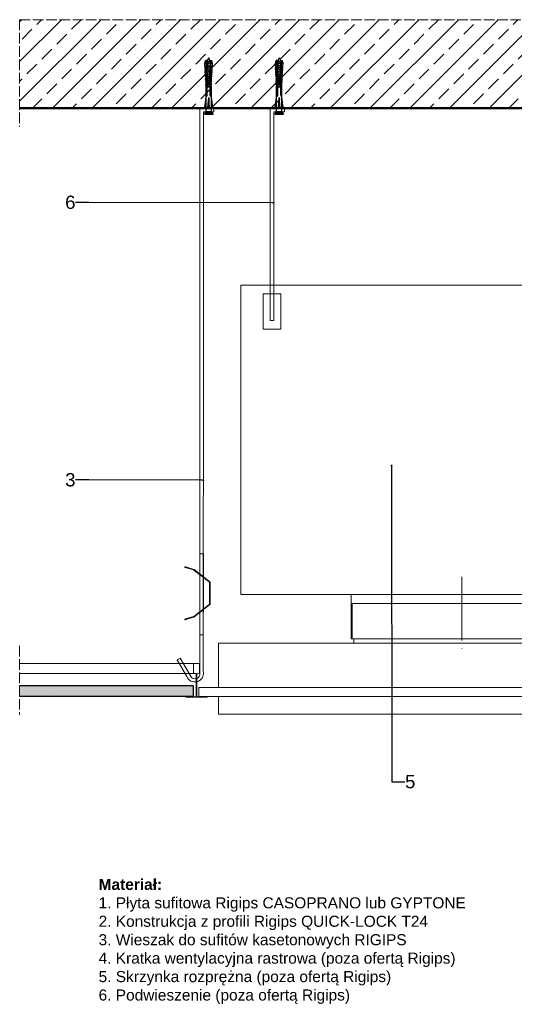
# Model space of a CAD drawing. Header units: millimetres. Extents: x 2242 to 4133, y 3556 to 4669.
# Tile 1 of 3: x 2242 to 2802, y 3556 to 4669. Entities that reach past the tile are written whole.
import ezdxf
from ezdxf import colors
from ezdxf.entities.mleader import LeaderData, LeaderLine
from ezdxf.math import Vec2, Vec3

# ---------------------------------------------------------------- set-up
doc = ezdxf.new("R2010")
doc.units = ezdxf.units.MM
doc.linetypes.add('ACAD_ISO02W100', pattern=[15, 12, -3])
doc.linetypes.add('ACAD_ISO04W100', pattern=[30, 24, -3, 0, -3])
for name, color, linetype, lineweight in [('_RIGIPS AKCESORIA', 7, 'Continuous', 15), ('_RIGIPS KONSTRUKCJA', 7, 'Continuous', 50), ('_Rigips Profil', 7, 'Continuous', 9), ('_RIGIPS PŁYTA', 7, 'Continuous', 25), ('Koniec', 7, 'ACAD_ISO02W100', 9), ('kreskowanie', 7, 'Continuous', 15), ('os', 7, 'ACAD_ISO04W100', 9), ('Wymiary', 7, 'Continuous', 18)]:
    doc.layers.add(name, color=color, linetype=linetype, lineweight=lineweight)
doc.layers.add('_Rigips Plyta', color=7, linetype='Continuous')
doc.styles.get("Standard").update_dxf_attribs({"font": 'arial.ttf'})

# ---------------------------------------------------------------- blocks, each defined once
blk = doc.blocks.new('T24')
at = {"layer": '_Rigips Profil'}
for p, q in [((302.6, -139.7), (302.6, -129.5)), ((302.8, -129.3), (308.9, -129.3)), ((309.1, -129.5), (309.1, -139.7)), ((305.4, -140.3), (302.8, -139.9)), ((305.6, -140.5), (305.6, -166.6)), ((306.1, -140.5), (306.1, -166.6)), ((308.9, -139.9), (306.3, -140.3)), ((293.9, -167.2), (293.9, -166.4)), ((294, -166.3), (294.9, -166.3)), ((294.4, -166.8), (305.4, -166.8)), ((306.3, -166.8), (317.4, -166.8)), ((317.8, -166.3), (316.9, -166.3)), ((317.9, -167.2), (317.9, -166.4)), ((294, -167.3), (317.8, -167.3))]:
    blk.add_line(p, q, dxfattribs=at)
for centre, radius, start, end in [((302.8, -129.5), 0.2, 90, 180), ((308.9, -129.5), 0.2, 0, 90), ((302.8, -139.7), 0.2, 180, 260.5377), ((305.4, -140.5), 0.2, 0, 80.5377), ((306.3, -140.5), 0.2, 99.4623, 180), ((308.9, -139.7), 0.2, 279.4623, 0), ((294, -166.4), 0.1, 90, 180), ((305.4, -166.6), 0.2, 270, 0), ((306.3, -166.6), 0.2, 180, 270), ((317.8, -166.4), 0.1, 0, 90), ((294, -167.2), 0.1, 180, 270), ((317.8, -167.2), 0.1, 270, 0)]:
    blk.add_arc(centre, radius, start, end, dxfattribs=at)
blk = doc.blocks.new('wieszak')
at = {"layer": '_RIGIPS AKCESORIA'}
for p, q in [((2361.6, 5698), (2361.5, 5382.8)), ((2365.6, 5698), (2365.5, 5382.8)), ((2361.5, 5474.3), (2361.5, 5337)), ((2365.6, 5474.3), (2365.5, 5340.7)), ((2365.5, 5382.8), (2361.5, 5382.8)), ((2336.1, 5354.5), (2339.5, 5356.5)), ((2346.9, 5335.7), (2336.1, 5354.5)), ((2352.2, 5334.5), (2339.5, 5356.5))]:
    blk.add_line(p, q, dxfattribs=at)
blk.add_lwpolyline([(2365.5, 5474.3), (2361.5, 5474.3)], close=True, dxfattribs=at)
for points in [[(2344.6, 5459), (2344.8, 5459.6)], [(2346.6, 5458.4), (2346.5, 5458.4), (2346.3, 5458.5), (2346.2, 5458.5), (2346.1, 5458.5), (2346, 5458.6), (2345.9, 5458.6), (2345.8, 5458.6), (2345.7, 5458.7), (2345.6, 5458.7), (2345.5, 5458.7), (2345.5, 5458.7), (2345.4, 5458.8), (2345.3, 5458.8), (2345.2, 5458.8), (2345.2, 5458.8), (2345.1, 5458.9), (2345, 5458.9), (2345, 5458.9), (2344.9, 5458.9), (2344.9, 5458.9), (2344.8, 5458.9), (2344.8, 5459), (2344.8, 5459), (2344.7, 5459), (2344.7, 5459), (2344.7, 5459), (2344.7, 5459), (2344.6, 5459), (2344.6, 5459), (2344.6, 5459), (2344.6, 5459), (2344.6, 5459), (2344.7, 5459), (2344.7, 5459), (2344.7, 5459), (2344.7, 5459), (2344.8, 5459), (2344.8, 5459), (2344.8, 5459), (2344.9, 5459), (2344.9, 5458.9), (2345, 5458.9), (2345, 5458.9), (2345.1, 5458.9), (2345.2, 5458.9), (2345.2, 5458.9), (2345.3, 5458.8), (2345.4, 5458.8), (2345.5, 5458.8), (2345.5, 5458.8), (2345.6, 5458.7), (2345.7, 5458.7), (2345.8, 5458.7), (2345.9, 5458.7), (2346, 5458.6), (2346.1, 5458.6), (2346.2, 5458.6), (2346.3, 5458.5), (2346.5, 5458.5), (2346.6, 5458.5), (2354.4, 5456.1), (2354.4, 5456)], [(2346.7, 5459), (2354.8, 5456.5), (2354.8, 5456.6), (2346.7, 5459), (2346.6, 5459.1), (2346.5, 5459.1), (2346.4, 5459.1), (2346.3, 5459.2), (2346.2, 5459.2), (2346.1, 5459.2), (2346, 5459.3), (2345.9, 5459.3), (2345.8, 5459.3), (2345.7, 5459.3), (2345.6, 5459.4), (2345.5, 5459.4), (2345.5, 5459.4), (2345.4, 5459.4), (2345.3, 5459.4), (2345.3, 5459.5), (2345.2, 5459.5), (2345.1, 5459.5), (2345.1, 5459.5), (2345, 5459.5), (2345, 5459.5), (2345, 5459.5), (2344.9, 5459.6), (2344.9, 5459.6), (2344.9, 5459.6), (2344.8, 5459.6), (2344.8, 5459.6), (2344.8, 5459.6), (2344.8, 5459.6), (2344.8, 5459.6), (2344.8, 5459.6), (2344.8, 5459.6), (2344.8, 5459.6), (2344.8, 5459.6), (2344.9, 5459.6), (2344.9, 5459.5), (2344.9, 5459.5), (2345, 5459.5), (2345, 5459.5), (2345, 5459.5), (2345.1, 5459.5), (2345.1, 5459.5), (2345.2, 5459.4), (2345.3, 5459.4), (2345.3, 5459.4), (2345.4, 5459.4), (2345.5, 5459.4), (2345.5, 5459.3), (2345.6, 5459.3), (2345.7, 5459.3), (2345.8, 5459.3), (2345.9, 5459.2), (2346, 5459.2), (2346.1, 5459.2), (2346.2, 5459.1), (2346.3, 5459.1), (2346.4, 5459.1), (2346.5, 5459), (2346.6, 5459), (2346.7, 5459)], [(2345.1, 5458.9), (2345.3, 5459.5)], [(2345.1, 5458.8), (2345.3, 5459.4)], [(2346.7, 5459), (2346.6, 5458.4), (2354.4, 5456)], [(2346.6, 5458.5), (2346.7, 5459)], [(2354.4, 5456.1), (2354.6, 5456), (2354.8, 5455.9)], [(2354.8, 5455.9), (2354.6, 5456), (2354.4, 5456)], [(2354.5, 5456), (2354.5, 5456.1)], [(2354.6, 5456), (2354.6, 5456)], [(2354.7, 5455.9), (2354.7, 5456)], [(2355.2, 5456.4), (2355, 5456.5), (2354.8, 5456.6)], [(2354.8, 5456.5), (2355, 5456.5), (2355.2, 5456.4)], [(2372, 5442.5), (2354.8, 5455.9), (2354.8, 5455.9), (2372, 5442.6), (2372, 5442.5)], [(2354.8, 5455.9), (2354.8, 5455.9)], [(2354.9, 5456.5), (2354.9, 5456.6)], [(2355, 5456.5), (2355, 5456.5)], [(2355.1, 5456.4), (2355.1, 5456.5)], [(2355.2, 5456.4), (2373, 5442.5), (2373, 5442.6), (2355.2, 5456.4), (2355.2, 5456.4)], [(2355.2, 5456.4), (2355.2, 5456.4)], [(2361.6, 5450.6), (2362, 5451.1)], [(2363.4, 5449.2), (2363.4, 5449.2), (2363.5, 5449.1), (2363.6, 5449), (2363.7, 5449), (2363.7, 5448.9), (2363.8, 5448.9), (2363.9, 5448.8), (2363.9, 5448.8), (2364, 5448.7), (2364.1, 5448.7), (2364.1, 5448.6), (2364.2, 5448.5), (2364.3, 5448.5), (2364.3, 5448.4), (2364.4, 5448.4), (2364.5, 5448.4), (2364.5, 5448.3), (2364.6, 5448.3), (2364.6, 5448.2), (2364.7, 5448.2), (2364.7, 5448.2), (2364.8, 5448.1), (2364.8, 5448.1), (2364.9, 5448), (2364.9, 5448), (2364.9, 5448), (2365, 5448), (2365, 5447.9), (2365, 5447.9), (2365.1, 5447.9), (2365.1, 5447.9), (2365.1, 5447.9), (2365.1, 5447.9), (2365.1, 5447.8), (2365.1, 5447.8), (2365.1, 5447.8), (2365.2, 5447.8), (2365.2, 5447.8), (2365.1, 5447.8), (2365.1, 5447.8), (2365.1, 5447.9), (2365.1, 5447.9), (2365.1, 5447.9), (2365.1, 5447.9), (2365, 5447.9), (2365, 5447.9), (2365, 5448), (2364.9, 5448), (2364.9, 5448), (2364.9, 5448), (2364.8, 5448.1), (2364.8, 5448.1), (2364.7, 5448.2), (2364.7, 5448.2), (2364.6, 5448.2), (2364.6, 5448.3), (2364.5, 5448.3), (2364.5, 5448.4), (2364.4, 5448.4), (2364.4, 5448.4), (2364.3, 5448.5), (2364.2, 5448.5), (2364.2, 5448.6), (2364.1, 5448.7), (2364, 5448.7), (2364, 5448.8), (2363.9, 5448.8), (2363.8, 5448.9), (2363.8, 5448.9), (2363.7, 5449), (2363.6, 5449), (2363.5, 5449.1), (2363.5, 5449.2), (2363.4, 5449.2), (2363.3, 5449.3), (2363.2, 5449.3), (2363.2, 5449.4), (2363.1, 5449.4), (2363, 5449.5), (2363, 5449.5), (2362.9, 5449.6), (2362.8, 5449.7), (2362.7, 5449.7), (2362.7, 5449.8), (2362.6, 5449.8), (2362.5, 5449.9), (2362.5, 5449.9), (2362.4, 5450), (2362.4, 5450), (2362.3, 5450.1), (2362.2, 5450.1), (2362.2, 5450.1), (2362.1, 5450.2), (2362.1, 5450.2), (2362, 5450.3), (2362, 5450.3), (2361.9, 5450.3), (2361.9, 5450.4), (2361.9, 5450.4), (2361.8, 5450.4), (2361.8, 5450.4), (2361.8, 5450.5), (2361.7, 5450.5), (2361.7, 5450.5), (2361.7, 5450.5), (2361.7, 5450.5), (2361.6, 5450.6), (2361.6, 5450.6), (2361.6, 5450.6), (2361.6, 5450.6), (2361.6, 5450.6), (2361.6, 5450.6), (2361.6, 5450.6), (2361.6, 5450.6), (2361.7, 5450.5), (2361.7, 5450.5), (2361.7, 5450.5), (2361.7, 5450.5), (2361.7, 5450.5), (2361.8, 5450.4), (2361.8, 5450.4), (2361.8, 5450.4), (2361.9, 5450.4), (2361.9, 5450.3), (2362, 5450.3), (2362, 5450.3), (2362.1, 5450.2), (2362.1, 5450.2), (2362.2, 5450.1), (2362.2, 5450.1), (2362.3, 5450.1), (2362.3, 5450), (2362.4, 5450), (2362.5, 5449.9), (2362.5, 5449.9), (2362.6, 5449.8), (2362.7, 5449.8), (2362.7, 5449.7), (2362.8, 5449.7), (2362.9, 5449.6), (2362.9, 5449.5), (2363, 5449.5), (2363.1, 5449.4), (2363.1, 5449.4), (2363.2, 5449.3), (2363.3, 5449.3), (2363.4, 5449.2)], [(2363.8, 5449.7), (2363.8, 5449.6), (2363.9, 5449.6), (2364, 5449.5), (2364, 5449.5), (2364.1, 5449.4), (2364.2, 5449.4), (2364.3, 5449.3), (2364.3, 5449.3), (2364.4, 5449.2), (2364.5, 5449.1), (2364.5, 5449.1), (2364.6, 5449), (2364.7, 5449), (2364.7, 5448.9), (2364.8, 5448.9), (2364.8, 5448.9), (2364.9, 5448.8), (2365, 5448.8), (2365, 5448.7), (2365.1, 5448.7), (2365.1, 5448.6), (2365.2, 5448.6), (2365.2, 5448.6), (2365.2, 5448.5), (2365.3, 5448.5), (2365.3, 5448.5), (2365.3, 5448.5), (2365.4, 5448.4), (2365.4, 5448.4), (2365.4, 5448.4), (2365.5, 5448.4), (2365.5, 5448.4), (2365.5, 5448.4), (2365.5, 5448.3), (2365.5, 5448.3), (2365.5, 5448.3), (2365.5, 5448.3), (2365.5, 5448.3), (2365.5, 5448.3), (2365.5, 5448.3), (2365.5, 5448.3), (2365.5, 5448.4), (2365.5, 5448.4), (2365.5, 5448.4), (2365.4, 5448.4), (2365.4, 5448.4), (2365.4, 5448.4), (2365.4, 5448.5), (2365.3, 5448.5), (2365.3, 5448.5), (2365.3, 5448.5), (2365.2, 5448.6), (2365.2, 5448.6), (2365.1, 5448.6), (2365.1, 5448.7), (2365, 5448.7), (2365, 5448.8), (2364.9, 5448.8), (2364.9, 5448.9), (2364.8, 5448.9), (2364.8, 5448.9), (2364.7, 5449), (2364.6, 5449), (2364.6, 5449.1), (2364.5, 5449.1), (2364.4, 5449.2), (2364.4, 5449.3), (2364.3, 5449.3), (2364.2, 5449.4), (2364.1, 5449.4), (2364.1, 5449.5), (2364, 5449.5), (2363.9, 5449.6), (2363.9, 5449.6), (2363.8, 5449.7), (2363.7, 5449.8), (2363.6, 5449.8), (2363.6, 5449.9), (2363.5, 5449.9), (2363.4, 5450), (2363.3, 5450), (2363.3, 5450.1), (2363.2, 5450.2), (2363.1, 5450.2), (2363.1, 5450.3), (2363, 5450.3), (2362.9, 5450.4), (2362.9, 5450.4), (2362.8, 5450.5), (2362.7, 5450.5), (2362.7, 5450.6), (2362.6, 5450.6), (2362.6, 5450.6), (2362.5, 5450.7), (2362.5, 5450.7), (2362.4, 5450.8), (2362.4, 5450.8), (2362.3, 5450.8), (2362.3, 5450.9), (2362.2, 5450.9), (2362.2, 5450.9), (2362.2, 5450.9), (2362.1, 5451), (2362.1, 5451), (2362.1, 5451), (2362.1, 5451), (2362.1, 5451), (2362, 5451.1), (2362, 5451.1), (2362, 5451.1), (2362, 5451.1), (2362, 5451.1), (2362, 5451.1), (2362, 5451.1), (2362, 5451.1), (2362, 5451.1), (2362, 5451), (2362.1, 5451), (2362.1, 5451), (2362.1, 5451), (2362.1, 5451), (2362.2, 5450.9), (2362.2, 5450.9), (2362.2, 5450.9), (2362.3, 5450.9), (2362.3, 5450.8), (2362.4, 5450.8), (2362.4, 5450.8), (2362.5, 5450.7), (2362.5, 5450.7), (2362.5, 5450.6), (2362.6, 5450.6), (2362.7, 5450.6), (2362.7, 5450.5), (2362.8, 5450.5), (2362.8, 5450.4), (2362.9, 5450.4), (2363, 5450.3), (2363, 5450.3), (2363.1, 5450.2), (2363.2, 5450.2), (2363.2, 5450.1), (2363.3, 5450), (2363.4, 5450), (2363.5, 5449.9), (2363.5, 5449.9), (2363.6, 5449.8), (2363.7, 5449.8), (2363.8, 5449.7)], [(2363.4, 5449.2), (2363.8, 5449.7)], [(2363.4, 5449.2), (2363.8, 5449.7)], [(2365.2, 5447.8), (2365.5, 5448.3)], [(2372, 5442.6), (2372.2, 5442.4), (2372.3, 5442.2), (2372.4, 5442), (2372.4, 5441.7)], [(2372.4, 5441.7), (2372.4, 5441.9), (2372.3, 5442.1), (2372.2, 5442.3), (2372, 5442.5)], [(2372.2, 5442.3), (2372.2, 5442.4)], [(2372.3, 5442.1), (2372.3, 5442.2)], [(2372.4, 5441.9), (2372.4, 5442)], [(2372.4, 5417.6), (2372.4, 5441.7), (2372.4, 5441.7), (2372.4, 5417.7), (2372.4, 5417.6)], [(2372.4, 5441.7), (2372.4, 5441.7)], [(2372.4, 5437.9), (2372.4, 5438.3), (2372.4, 5438.7), (2372.4, 5439), (2372.4, 5439.4), (2372.4, 5439.7), (2372.4, 5440), (2372.4, 5440.2), (2372.4, 5440.3), (2372.4, 5440.4), (2372.4, 5440.4), (2372.4, 5440.4), (2372.4, 5440.3), (2372.4, 5440.2), (2372.4, 5440), (2372.4, 5439.7), (2372.4, 5439.4), (2372.4, 5439), (2372.4, 5438.7), (2372.4, 5438.3), (2372.4, 5437.9), (2373.4, 5437.9)], [(2372.4, 5437.9), (2372.4, 5438.3), (2372.4, 5438.7), (2372.4, 5439), (2372.4, 5439.4), (2372.4, 5439.7), (2372.4, 5440), (2372.4, 5440.2), (2372.4, 5440.3), (2372.4, 5440.4), (2372.4, 5440.4), (2372.4, 5440.4), (2372.4, 5440.3), (2372.4, 5440.2), (2372.4, 5440), (2372.4, 5439.7), (2372.4, 5439.4), (2372.4, 5439), (2372.4, 5438.7), (2372.4, 5438.3), (2372.4, 5437.9), (2373.4, 5437.9)], [(2373.4, 5439.7), (2372.4, 5439.7), (2373.4, 5439.7)], [(2373.4, 5439.7), (2372.4, 5439.7), (2373.4, 5439.7)], [(2372.4, 5436.3), (2372.4, 5436), (2372.4, 5435.6), (2372.4, 5435.3), (2372.4, 5435), (2372.4, 5434.8), (2372.4, 5434.6), (2372.4, 5434.4), (2372.4, 5434.3), (2372.4, 5434.3), (2372.4, 5434.3), (2372.4, 5434.4), (2372.4, 5434.6), (2372.4, 5434.8), (2372.4, 5435), (2372.4, 5435.3), (2372.4, 5435.6), (2372.4, 5436), (2372.4, 5436.3), (2372.4, 5436.7), (2372.4, 5437), (2372.4, 5437.4), (2372.4, 5437.6), (2372.4, 5437.9), (2372.4, 5438.1), (2372.4, 5438.3), (2372.4, 5438.3), (2372.4, 5438.4), (2372.4, 5438.3), (2372.4, 5438.3), (2372.4, 5438.1), (2372.4, 5437.9), (2372.4, 5437.6), (2372.4, 5437.4), (2372.4, 5437), (2372.4, 5436.7), (2372.4, 5436.3)], [(2372.4, 5432.2), (2372.4, 5432.2), (2372.4, 5432), (2372.4, 5431.8), (2372.4, 5431.6), (2372.4, 5431.3), (2372.4, 5431), (2372.4, 5430.6), (2372.4, 5430.3), (2372.4, 5429.9), (2372.4, 5429.5), (2372.4, 5429.1), (2372.4, 5428.7), (2372.4, 5428.3), (2372.4, 5428), (2372.4, 5427.7), (2372.4, 5427.5), (2372.4, 5427.3), (2372.4, 5427.2), (2372.4, 5427.1), (2372.4, 5427.1), (2372.4, 5427.2), (2372.4, 5427.3), (2372.4, 5427.5), (2372.4, 5427.8), (2372.4, 5428), (2372.4, 5428.4), (2372.4, 5428.7), (2372.4, 5429.1), (2372.4, 5429.5), (2372.4, 5429.9), (2372.4, 5430.3), (2372.4, 5430.7), (2372.4, 5431), (2372.4, 5431.3), (2372.4, 5431.6), (2372.4, 5431.9), (2372.4, 5432), (2372.4, 5432.2), (2372.4, 5432.2)], [(2373.4, 5441.7), (2373.4, 5442), (2373.3, 5442.2), (2373.2, 5442.4), (2373, 5442.6)], [(2373, 5442.5), (2373.2, 5442.3), (2373.3, 5442.1), (2373.4, 5441.9), (2373.4, 5441.7)], [(2373.2, 5442.3), (2373.2, 5442.4)], [(2373.3, 5442.1), (2373.3, 5442.2)], [(2373.4, 5441.9), (2373.4, 5442)], [(2373.4, 5441.7), (2373.4, 5417.6), (2373.4, 5417.7), (2373.4, 5441.7), (2373.4, 5441.7)], [(2373.4, 5441.7), (2373.4, 5441.7)], [(2373.4, 5429.5), (2373.4, 5429.1), (2373.4, 5428.7), (2373.4, 5428.3), (2373.4, 5427.9), (2373.4, 5427.6), (2373.4, 5427.3), (2373.4, 5427.1), (2373.4, 5426.9), (2373.4, 5426.8), (2373.4, 5426.7), (2373.4, 5426.6), (2373.4, 5426.7), (2373.4, 5426.8), (2373.4, 5426.9), (2373.4, 5427.1), (2373.4, 5427.3), (2373.4, 5427.6), (2373.4, 5427.9), (2373.4, 5428.3), (2373.4, 5428.7), (2373.4, 5429.1), (2373.4, 5429.5), (2373.4, 5429.9), (2373.4, 5430.2), (2373.4, 5430.6), (2373.4, 5431), (2373.4, 5431.3), (2373.4, 5431.6), (2373.4, 5431.8), (2373.4, 5432), (2373.4, 5432.2), (2373.4, 5432.2), (2373.4, 5432.3), (2373.4, 5432.2), (2373.4, 5432.2), (2373.4, 5432), (2373.4, 5431.8), (2373.4, 5431.6), (2373.4, 5431.3), (2373.4, 5431), (2373.4, 5430.6), (2373.4, 5430.2), (2373.4, 5429.9), (2373.4, 5429.5)], [(2373.4, 5432.2), (2373.4, 5432.2), (2373.4, 5432.2), (2373.4, 5432), (2373.4, 5431.9), (2373.4, 5431.6), (2373.4, 5431.3), (2373.4, 5431), (2373.4, 5430.7), (2373.4, 5430.3), (2373.4, 5429.9), (2373.4, 5429.5), (2373.4, 5429.1), (2373.4, 5428.7), (2373.4, 5428.4), (2373.4, 5428), (2373.4, 5427.8), (2373.4, 5427.5), (2373.4, 5427.3), (2373.4, 5427.2), (2373.4, 5427.1), (2373.4, 5427.1), (2373.4, 5427.2), (2373.4, 5427.3), (2373.4, 5427.5), (2373.4, 5427.7), (2373.4, 5428), (2373.4, 5428.3), (2373.4, 5428.7), (2373.4, 5429.1), (2373.4, 5429.5), (2373.4, 5429.9), (2373.4, 5430.3), (2373.4, 5430.6), (2373.4, 5431), (2373.4, 5431.3), (2373.4, 5431.6), (2373.4, 5431.8), (2373.4, 5432), (2373.4, 5432.2), (2373.4, 5432.2)], [(2372.4, 5429.7), (2373.4, 5429.7)], [(2372.4, 5429.7), (2373.4, 5429.7)], [(2372.4, 5427.1), (2373.4, 5427.1)], [(2372.4, 5423), (2372.4, 5422.7), (2372.4, 5422.3), (2372.4, 5422), (2372.4, 5421.7), (2372.4, 5421.5), (2372.4, 5421.3), (2372.4, 5421.1), (2372.4, 5421), (2372.4, 5421), (2372.4, 5421), (2372.4, 5421.1), (2372.4, 5421.3), (2372.4, 5421.5), (2372.4, 5421.7), (2372.4, 5422), (2372.4, 5422.3), (2372.4, 5422.7), (2372.4, 5423), (2372.4, 5423.4), (2372.4, 5423.7), (2372.4, 5424.1), (2372.4, 5424.4), (2372.4, 5424.6), (2372.4, 5424.8), (2372.4, 5425), (2372.4, 5425.1), (2372.4, 5425.1), (2372.4, 5425.1), (2372.4, 5425), (2372.4, 5424.8), (2372.4, 5424.6), (2372.4, 5424.4), (2372.4, 5424.1), (2372.4, 5423.7), (2372.4, 5423.4), (2372.4, 5423)], [(2354.8, 5403.4), (2372, 5416.8), (2372, 5416.9), (2354.8, 5403.5), (2354.8, 5403.4)], [(2373, 5416.8), (2355.2, 5402.9), (2355.2, 5403), (2373, 5416.9), (2373, 5416.8)], [(2363.4, 5410.2), (2363.3, 5410.1), (2363.2, 5410.1), (2363.1, 5410), (2363.1, 5409.9), (2363, 5409.9), (2362.9, 5409.8), (2362.9, 5409.8), (2362.8, 5409.7), (2362.7, 5409.7), (2362.7, 5409.6), (2362.6, 5409.6), (2362.5, 5409.5), (2362.5, 5409.5), (2362.4, 5409.4), (2362.3, 5409.4), (2362.3, 5409.3), (2362.2, 5409.3), (2362.2, 5409.2), (2362.1, 5409.2), (2362.1, 5409.1), (2362, 5409.1), (2362, 5409.1), (2361.9, 5409), (2361.9, 5409), (2361.8, 5409), (2361.8, 5409), (2361.8, 5408.9), (2361.7, 5408.9), (2361.7, 5408.9), (2361.7, 5408.9), (2361.7, 5408.8), (2361.7, 5408.8), (2361.6, 5408.8), (2361.6, 5408.8), (2361.6, 5408.8), (2361.6, 5408.8), (2361.6, 5408.8), (2361.6, 5408.8), (2361.6, 5408.8), (2361.6, 5408.8), (2361.7, 5408.8), (2361.7, 5408.8), (2361.7, 5408.9), (2361.7, 5408.9), (2361.8, 5408.9), (2361.8, 5408.9), (2361.8, 5409), (2361.9, 5409), (2361.9, 5409), (2361.9, 5409), (2362, 5409.1), (2362, 5409.1), (2362.1, 5409.1), (2362.1, 5409.2), (2362.2, 5409.2), (2362.2, 5409.3), (2362.3, 5409.3), (2362.4, 5409.4), (2362.4, 5409.4), (2362.5, 5409.5), (2362.5, 5409.5), (2362.6, 5409.6), (2362.7, 5409.6), (2362.7, 5409.7), (2362.8, 5409.7), (2362.9, 5409.8), (2363, 5409.8), (2363, 5409.9), (2363.1, 5409.9), (2363.2, 5410), (2363.2, 5410.1), (2363.3, 5410.1), (2363.4, 5410.2), (2363.5, 5410.2), (2363.5, 5410.3), (2363.6, 5410.3), (2363.7, 5410.4), (2363.8, 5410.4), (2363.8, 5410.5), (2363.9, 5410.6), (2364, 5410.6), (2364, 5410.7), (2364.1, 5410.7), (2364.2, 5410.8), (2364.2, 5410.8), (2364.3, 5410.9), (2364.4, 5410.9), (2364.4, 5411), (2364.5, 5411), (2364.5, 5411.1), (2364.6, 5411.1), (2364.6, 5411.1), (2364.7, 5411.2), (2364.7, 5411.2), (2364.8, 5411.3), (2364.8, 5411.3), (2364.9, 5411.3), (2364.9, 5411.4), (2364.9, 5411.4), (2365, 5411.4), (2365, 5411.4), (2365, 5411.5), (2365.1, 5411.5), (2365.1, 5411.5), (2365.1, 5411.5), (2365.1, 5411.5), (2365.1, 5411.5), (2365.1, 5411.5), (2365.2, 5411.5), (2365.1, 5411.5), (2365.1, 5411.5), (2365.1, 5411.5), (2365.1, 5411.5), (2365.1, 5411.5), (2365.1, 5411.5), (2365.1, 5411.5), (2365, 5411.5), (2365, 5411.4), (2365, 5411.4), (2364.9, 5411.4), (2364.9, 5411.4), (2364.9, 5411.3), (2364.8, 5411.3), (2364.8, 5411.3), (2364.7, 5411.2), (2364.7, 5411.2), (2364.6, 5411.1), (2364.6, 5411.1), (2364.5, 5411.1), (2364.5, 5411), (2364.4, 5411), (2364.3, 5410.9), (2364.3, 5410.9), (2364.2, 5410.8), (2364.1, 5410.8), (2364.1, 5410.7), (2364, 5410.7), (2363.9, 5410.6), (2363.9, 5410.6), (2363.8, 5410.5), (2363.7, 5410.4), (2363.7, 5410.4), (2363.6, 5410.3), (2363.5, 5410.3), (2363.4, 5410.2), (2363.4, 5410.2)], [(2363.8, 5409.7), (2363.7, 5409.6), (2363.6, 5409.6), (2363.5, 5409.5), (2363.5, 5409.4), (2363.4, 5409.4), (2363.3, 5409.3), (2363.2, 5409.3), (2363.2, 5409.2), (2363.1, 5409.2), (2363, 5409.1), (2363, 5409.1), (2362.9, 5409), (2362.8, 5409), (2362.8, 5408.9), (2362.7, 5408.9), (2362.7, 5408.8), (2362.6, 5408.8), (2362.5, 5408.7), (2362.5, 5408.7), (2362.5, 5408.7), (2362.4, 5408.6), (2362.4, 5408.6), (2362.3, 5408.6), (2362.3, 5408.5), (2362.2, 5408.5), (2362.2, 5408.5), (2362.2, 5408.4), (2362.1, 5408.4), (2362.1, 5408.4), (2362.1, 5408.4), (2362.1, 5408.3), (2362, 5408.3), (2362, 5408.3), (2362, 5408.3), (2362, 5408.3), (2362, 5408.3), (2362, 5408.3), (2362, 5408.3), (2362, 5408.3), (2362, 5408.3), (2362, 5408.3), (2362.1, 5408.3), (2362.1, 5408.3), (2362.1, 5408.4), (2362.1, 5408.4), (2362.1, 5408.4), (2362.2, 5408.4), (2362.2, 5408.5), (2362.2, 5408.5), (2362.3, 5408.5), (2362.3, 5408.6), (2362.4, 5408.6), (2362.4, 5408.6), (2362.5, 5408.7), (2362.5, 5408.7), (2362.6, 5408.7), (2362.6, 5408.8), (2362.7, 5408.8), (2362.7, 5408.9), (2362.8, 5408.9), (2362.9, 5409), (2362.9, 5409), (2363, 5409.1), (2363.1, 5409.1), (2363.1, 5409.2), (2363.2, 5409.2), (2363.3, 5409.3), (2363.3, 5409.3), (2363.4, 5409.4), (2363.5, 5409.4), (2363.6, 5409.5), (2363.6, 5409.6), (2363.7, 5409.6), (2363.8, 5409.7), (2363.9, 5409.7), (2363.9, 5409.8), (2364, 5409.8), (2364.1, 5409.9), (2364.1, 5410), (2364.2, 5410), (2364.3, 5410.1), (2364.4, 5410.1), (2364.4, 5410.2), (2364.5, 5410.2), (2364.6, 5410.3), (2364.6, 5410.3), (2364.7, 5410.4), (2364.8, 5410.4), (2364.8, 5410.5), (2364.9, 5410.5), (2364.9, 5410.6), (2365, 5410.6), (2365, 5410.6), (2365.1, 5410.7), (2365.1, 5410.7), (2365.2, 5410.8), (2365.2, 5410.8), (2365.3, 5410.8), (2365.3, 5410.9), (2365.3, 5410.9), (2365.4, 5410.9), (2365.4, 5410.9), (2365.4, 5411), (2365.4, 5411), (2365.5, 5411), (2365.5, 5411), (2365.5, 5411), (2365.5, 5411), (2365.5, 5411), (2365.5, 5411), (2365.5, 5411.1), (2365.5, 5411), (2365.5, 5411), (2365.5, 5411), (2365.5, 5411), (2365.5, 5411), (2365.5, 5411), (2365.5, 5411), (2365.4, 5411), (2365.4, 5411), (2365.4, 5410.9), (2365.3, 5410.9), (2365.3, 5410.9), (2365.3, 5410.9), (2365.2, 5410.8), (2365.2, 5410.8), (2365.2, 5410.8), (2365.1, 5410.7), (2365.1, 5410.7), (2365, 5410.6), (2365, 5410.6), (2364.9, 5410.6), (2364.8, 5410.5), (2364.8, 5410.5), (2364.7, 5410.4), (2364.7, 5410.4), (2364.6, 5410.3), (2364.5, 5410.3), (2364.5, 5410.2), (2364.4, 5410.2), (2364.3, 5410.1), (2364.3, 5410.1), (2364.2, 5410), (2364.1, 5410), (2364, 5409.9), (2364, 5409.8), (2363.9, 5409.8), (2363.8, 5409.7), (2363.8, 5409.7)], [(2363.4, 5410.2), (2363.8, 5409.7)], [(2363.4, 5410.2), (2363.8, 5409.7)], [(2365.2, 5411.5), (2365.5, 5411.1)], [(2372, 5416.9), (2372.2, 5417.1), (2372.3, 5417.3), (2372.4, 5417.5), (2372.4, 5417.7)], [(2372.4, 5417.6), (2372.4, 5417.4), (2372.3, 5417.2), (2372.2, 5417), (2372, 5416.8)], [(2372.2, 5417), (2372.2, 5417.1)], [(2372.3, 5417.2), (2372.3, 5417.3)], [(2372.4, 5417.6), (2372.4, 5417.7)], [(2372.4, 5417.4), (2372.4, 5417.5)], [(2373.4, 5417.7), (2373.4, 5417.5), (2373.3, 5417.3), (2373.2, 5417.1), (2373, 5416.9)], [(2373, 5416.8), (2373.2, 5417), (2373.3, 5417.2), (2373.4, 5417.4), (2373.4, 5417.6)], [(2373.2, 5417), (2373.2, 5417.1)], [(2373.3, 5417.2), (2373.3, 5417.3)], [(2373.4, 5417.6), (2373.4, 5417.7)], [(2373.4, 5417.4), (2373.4, 5417.5)], [(2346.6, 5400.9), (2346.5, 5400.9), (2346.3, 5400.8), (2346.2, 5400.8), (2346.1, 5400.8), (2346, 5400.7), (2345.9, 5400.7), (2345.8, 5400.7), (2345.7, 5400.6), (2345.6, 5400.6), (2345.5, 5400.6), (2345.5, 5400.6), (2345.4, 5400.6), (2345.3, 5400.5), (2345.2, 5400.5), (2345.2, 5400.5), (2345.1, 5400.5), (2345, 5400.5), (2345, 5400.4), (2344.9, 5400.4), (2344.9, 5400.4), (2344.8, 5400.4), (2344.8, 5400.4), (2344.8, 5400.4), (2344.7, 5400.4), (2344.7, 5400.4), (2344.7, 5400.4), (2344.7, 5400.4), (2344.6, 5400.4), (2344.6, 5400.4), (2344.6, 5400.4), (2344.6, 5400.4), (2344.6, 5400.4), (2344.6, 5400.4), (2344.7, 5400.4), (2344.7, 5400.4), (2344.7, 5400.4), (2344.7, 5400.4), (2344.8, 5400.4), (2344.8, 5400.4), (2344.8, 5400.4), (2344.9, 5400.4), (2344.9, 5400.5), (2345, 5400.5), (2345, 5400.5), (2345.1, 5400.5), (2345.2, 5400.5), (2345.2, 5400.6), (2345.3, 5400.6), (2345.4, 5400.6), (2345.5, 5400.6), (2345.5, 5400.7), (2345.6, 5400.7), (2345.7, 5400.7), (2345.8, 5400.7), (2345.9, 5400.8), (2346, 5400.8), (2346.1, 5400.8), (2346.2, 5400.9), (2346.3, 5400.9), (2346.5, 5400.9), (2346.6, 5401)], [(2344.6, 5400.4), (2344.8, 5399.8)], [(2346.7, 5400.4), (2346.6, 5400.4), (2346.5, 5400.3), (2346.4, 5400.3), (2346.3, 5400.3), (2346.2, 5400.2), (2346.1, 5400.2), (2346, 5400.2), (2345.9, 5400.1), (2345.8, 5400.1), (2345.7, 5400.1), (2345.6, 5400.1), (2345.5, 5400), (2345.5, 5400), (2345.4, 5400), (2345.3, 5400), (2345.3, 5400), (2345.2, 5399.9), (2345.1, 5399.9), (2345.1, 5399.9), (2345, 5399.9), (2345, 5399.9), (2345, 5399.9), (2344.9, 5399.8), (2344.9, 5399.8), (2344.9, 5399.8), (2344.8, 5399.8), (2344.8, 5399.8), (2344.8, 5399.8), (2344.8, 5399.8), (2344.8, 5399.8), (2344.8, 5399.8), (2344.8, 5399.8), (2344.8, 5399.8), (2344.8, 5399.8), (2344.8, 5399.8), (2344.9, 5399.8), (2344.9, 5399.8), (2344.9, 5399.8), (2345, 5399.8), (2345, 5399.8), (2345, 5399.9), (2345.1, 5399.9), (2345.1, 5399.9), (2345.2, 5399.9), (2345.3, 5399.9), (2345.3, 5399.9), (2345.4, 5400), (2345.5, 5400), (2345.5, 5400), (2345.6, 5400), (2345.7, 5400), (2345.8, 5400.1), (2345.9, 5400.1), (2346, 5400.1), (2346.1, 5400.1), (2346.2, 5400.2), (2346.3, 5400.2), (2346.4, 5400.2), (2346.5, 5400.3), (2346.6, 5400.3), (2346.7, 5400.3)], [(2345.1, 5400.5), (2345.3, 5400)], [(2345.1, 5400.5), (2345.3, 5399.9)], [(2346.7, 5400.3), (2346.6, 5400.9), (2354.4, 5403.3), (2354.4, 5403.3), (2346.6, 5401)], [(2346.6, 5401), (2346.7, 5400.4)], [(2346.7, 5400.4), (2354.8, 5402.8), (2354.8, 5402.8), (2355, 5402.8), (2355.2, 5402.9)], [(2346.7, 5400.3), (2354.8, 5402.8)], [(2354.4, 5403.3), (2354.6, 5403.4), (2354.8, 5403.5)], [(2354.8, 5403.4), (2354.6, 5403.3), (2354.4, 5403.3)], [(2354.5, 5403.3), (2354.5, 5403.4)], [(2354.6, 5403.3), (2354.6, 5403.4)], [(2354.7, 5403.4), (2354.7, 5403.5)], [(2354.8, 5403.4), (2354.8, 5403.5)], [(2355.2, 5403), (2355, 5402.9), (2354.8, 5402.8)], [(2354.9, 5402.8), (2354.9, 5402.9)], [(2355, 5402.8), (2355, 5402.9)], [(2355.1, 5402.9), (2355.1, 5403)], [(2355.2, 5402.9), (2355.2, 5403)], [(2361.6, 5408.8), (2362, 5408.3)]]:
    blk.add_lwpolyline(points, dxfattribs=at)
for centre, radius, start, end in [((2356, 5339.1), 9.7, 200.1981, 9.7997), ((2356.1, 5338.7), 5.72, 227.4354, 342.5624)]:
    blk.add_arc(centre, radius, start, end, dxfattribs=at)
blk = doc.blocks.new('_Dot')
at = {"color": 0, "linetype": 'ByBlock', "lineweight": -2}
blk.add_line((-0.5, 0), (-1, 0), dxfattribs=at)
at = {"color": 0, "linetype": 'ByBlock', "const_width": 0.5}
blk.add_lwpolyline([(-0.25, 0, 1), (0.25, 0, 1)], format="xyb", close=True, dxfattribs=at)
blk = doc.blocks.new('kratka nawiewna')
at = {"layer": '_RIGIPS AKCESORIA'}
for p, q in [((5011.1, 5448), (5259.1, 5448)), ((5011.1, 5448), (5011.1, 5408)), ((5259.1, 5448), (5259.1, 5408)), ((4860.1, 5403), (5410.1, 5403)), ((4860.1, 5403), (4860.1, 5353)), ((5011.1, 5408), (5259.1, 5408)), ((5013.1, 5408), (5013.1, 5403)), ((5257.1, 5408), (5257.1, 5403)), ((5410.1, 5403), (5410.1, 5353)), ((4837.6, 5353), (4837.6, 5343)), ((4837.6, 5353), (5432.6, 5353)), ((4837.6, 5343), (5432.6, 5343)), ((4860.1, 5343), (4860.1, 5323)), ((5410.1, 5343), (5410.1, 5323)), ((5432.6, 5353), (5432.6, 5343)), ((4860.1, 5323), (5410.1, 5323))]:
    blk.add_line(p, q, dxfattribs=at)
blk = doc.blocks.new('skrzynka rozprezna')
at = {"layer": '_RIGIPS AKCESORIA'}
h = blk.add_hatch(color=256, dxfattribs=at)
h.dxf.hatch_style = 1
h.paths.add_polyline_path([(3221.4, 4293.4, 1), (3213.4, 4293.4), (3213.4, 4194.4), (3221.4, 4194.4)])
h.paths.add_polyline_path([(3221.4, 4194.4), (3213.4, 4194.4), (3213.4, 4095.4, 1), (3221.4, 4095.4)])
for p, q in [((2492.4, 4369.4), (2992.4, 4369.4)), ((2492.4, 4019.4), (2492.4, 4369.4)), ((2992.4, 4369.4), (2992.4, 4019.4)), ((2992.4, 4293.4), (3141.4, 4293.4)), ((3141.4, 4293.4), (3141.4, 4095.4)), ((3151.4, 4293.4), (3213.4, 4293.4)), ((3151.4, 4293.4), (3151.4, 4095.4)), ((3213.4, 4293.4), (3213.4, 4095.4)), ((3221.4, 4293.4), (3271.4, 4293.4)), ((3221.4, 4293.4), (3221.4, 4095.4)), ((3271.4, 4293.4), (3271.4, 4095.4)), ((2992.4, 4095.4), (3141.4, 4095.4)), ((3151.4, 4095.4), (3213.4, 4095.4)), ((3221.4, 4095.4), (3271.4, 4095.4)), ((2992.4, 4019.4), (2492.4, 4019.4)), ((2617.4, 4019.4), (2617.4, 3969.4)), ((2867.4, 4019.4), (2867.4, 3969.4)), ((2867.4, 3969.4), (2617.4, 3969.4))]:
    blk.add_line(p, q, dxfattribs=at)
for centre, radius, start, end in [((3146.4, 4293.4), 5, 0, 180), ((3217.4, 4293.4), 4, 0, 180), ((3146.4, 4095.4), 5, 180, 0), ((3217.4, 4095.4), 4, 180, 0)]:
    blk.add_arc(centre, radius, start, end, dxfattribs=at)
at = {"layer": 'os', "ltscale": 3}
for p, q in [((3042.4, 4313.4), (3042.4, 4075.4)), ((2923.4, 4194.4), (3271.4, 4194.4)), ((2742.4, 4039.4), (2742.4, 3949.4))]:
    blk.add_line(p, q, dxfattribs=at)
blk.add_circle((3042.4, 4194.4), 99, dxfattribs=at)
blk = doc.blocks.new('kolek rozprezny komplet 60')
for p, q in [((390.7, 217), (390.8, 218.9)), ((393.8, 218.8), (390.7, 218)), ((393.2, 216.9), (390.7, 217)), ((393.2, 214), (390.7, 213.9)), ((390.7, 213.9), (390.8, 212)), ((393.8, 212.1), (390.7, 212.9)), ((393.8, 219.9), (390.8, 218.9)), ((393.8, 211.1), (390.8, 212)), ((391.7, 217), (392.7, 217)), ((392.7, 217), (391.7, 214)), ((391.7, 214), (391.7, 213.5)), ((391.7, 213.5), (392.1, 214)), ((392.7, 217), (392.1, 214)), ((393.1, 217), (392.1, 214)), ((392.1, 214), (393.7, 214)), ((392.7, 217), (393, 217.5)), ((393.1, 217), (393, 217.5)), ((393.1, 217), (394.7, 217)), ((393.7, 217.4), (393.8, 219.9)), ((420.5, 216.6), (393.7, 218)), ((417.4, 216.1), (393.7, 217.4)), ((394.7, 217), (393.7, 214)), ((417.4, 214.8), (393.7, 213.5)), ((420.5, 214.4), (393.7, 212.9)), ((393.7, 214), (393.7, 213.5)), ((393.7, 213.5), (393.8, 211.1)), ((397.4, 219.7), (393.8, 219.9)), ((393.8, 213.6), (394.1, 214)), ((394.7, 217), (394.1, 214)), ((395.1, 217), (394.1, 214)), ((394.1, 214), (396.1, 214)), ((394.7, 217), (394.9, 217.3)), ((395.1, 217), (395.1, 217.3)), ((395.1, 217), (397.1, 217)), ((397.1, 217), (396.1, 214)), ((396.1, 214), (396.1, 213.7)), ((396.3, 213.7), (396.5, 214)), ((397.1, 217), (396.5, 214)), ((397.5, 217), (396.5, 214)), ((396.5, 214), (398.5, 214)), ((397.1, 217), (397.2, 217.2)), ((397.3, 217.8), (397.4, 219.7)), ((397.3, 213.1), (397.4, 211.2)), ((397.5, 217), (397.5, 217.2)), ((397.5, 217), (399.5, 217)), ((397.7, 217.1), (397.7, 217.7)), ((397.7, 213.8), (397.7, 213.2)), ((399, 219.6), (397.8, 219)), ((399, 211.3), (397.8, 211.9)), ((398.5, 217.1), (398.5, 217.7)), ((399.5, 217), (398.5, 214)), ((398.5, 214), (398.5, 213.8)), ((398.5, 213.8), (398.5, 213.2)), ((398.8, 213.8), (398.9, 214)), ((398.9, 217.7), (399, 219.6)), ((399.5, 217), (398.9, 214)), ((399.9, 217), (398.9, 214)), ((398.9, 214), (400.9, 214)), ((398.9, 213.2), (399, 211.3)), ((399.8, 219.5), (399, 219.6)), ((399.5, 217), (399.5, 217)), ((399.7, 217.6), (399.8, 219.5)), ((399.7, 213.3), (399.8, 211.4)), ((399.9, 217), (401.4, 217)), ((399.9, 217), (399.9, 217)), ((400.1, 217), (400.1, 217.6)), ((400.1, 213.9), (400.1, 213.3)), ((401.4, 219.5), (400.2, 218.8)), ((401.4, 211.4), (400.2, 212.1)), ((400.9, 217), (400.9, 217.6)), ((401.9, 216.9), (400.9, 214)), ((400.9, 214), (400.9, 213.9)), ((400.9, 213.9), (400.9, 213.3)), ((401.3, 217.6), (401.4, 219.5)), ((401.9, 216.9), (401.3, 214)), ((402.3, 216.9), (401.3, 214)), ((401.3, 214), (401.4, 214)), ((401.3, 213.9), (401.3, 214)), ((401.3, 213.3), (401.4, 211.4)), ((402.2, 219.4), (401.4, 219.5)), ((402.1, 217.5), (402.2, 219.4)), ((402.1, 213.4), (402.2, 211.5)), ((402.5, 216.9), (402.5, 217.5)), ((402.5, 214), (402.5, 213.4)), ((403.8, 219.3), (402.6, 218.7)), ((403.8, 211.6), (402.6, 212.2)), ((403.3, 216.9), (403.3, 217.5)), ((404.2, 216.8), (403.3, 214.1)), ((403.3, 214), (403.3, 213.5)), ((403.7, 217.4), (403.8, 219.3)), ((404.2, 216.8), (403.7, 214.1)), ((404.6, 216.8), (403.7, 214.1)), ((403.7, 213.5), (403.8, 211.6)), ((404.6, 219.3), (403.8, 219.3)), ((404.6, 211.6), (403.8, 211.6)), ((404.5, 217.4), (404.6, 219.3)), ((404.5, 213.5), (404.6, 211.6)), ((404.9, 216.8), (404.9, 217.4)), ((404.9, 214.1), (404.9, 213.5)), ((406.2, 219.2), (405, 218.6)), ((406.2, 211.7), (405, 212.3)), ((405.7, 216.7), (405.7, 217.3)), ((405.7, 214.2), (405.7, 213.6)), ((406.6, 216.7), (405.8, 214.2)), ((406.1, 217.3), (406.2, 219.2)), ((406.6, 216.7), (406.1, 214.2)), ((406.1, 213.6), (406.2, 211.7)), ((407, 219.2), (406.2, 219.2)), ((407, 216.7), (406.2, 214.2)), ((407, 211.7), (406.2, 211.7)), ((406.9, 217.3), (407, 219.2)), ((406.9, 213.6), (407, 211.7)), ((407.3, 216.6), (407.3, 217.2)), ((407.3, 214.3), (407.3, 213.7)), ((408.6, 219.1), (407.4, 218.5)), ((408.6, 211.8), (407.4, 212.4)), ((408.1, 216.6), (408.1, 217.2)), ((408.1, 214.3), (408.1, 213.7)), ((408.9, 216.6), (408.2, 214.3)), ((408.5, 217.2), (408.6, 219.1)), ((409, 216.6), (408.5, 214.3)), ((408.5, 213.7), (408.6, 211.8)), ((409.4, 219), (408.6, 219.1)), ((409.3, 216.5), (408.6, 214.3)), ((409.4, 211.9), (408.6, 211.8)), ((409.3, 217.1), (409.4, 219)), ((409.3, 213.8), (409.4, 211.9)), ((409.7, 216.5), (409.7, 217.1)), ((409.7, 214.4), (409.7, 213.8)), ((411, 219), (409.8, 218.3)), ((411, 212), (409.8, 212.6)), ((410.5, 216.5), (410.5, 217.1)), ((410.5, 214.4), (410.5, 213.8)), ((411.3, 216.4), (410.6, 214.4)), ((410.9, 217.1), (411, 219)), ((410.9, 213.8), (411, 212)), ((411.4, 216.4), (411, 214.5)), ((411.7, 216.4), (411, 214.5)), ((412.6, 218.9), (411.4, 218.3)), ((412.6, 212), (411.4, 212.6)), ((412.1, 216.4), (412.1, 217)), ((412.1, 214.5), (412.1, 213.9)), ((412.5, 217), (412.6, 218.9)), ((412.5, 213.9), (412.6, 212)), ((413.4, 218.8), (412.6, 218.9)), ((413.4, 212.1), (412.6, 212)), ((412.9, 216.3), (412.9, 216.9)), ((412.9, 214.6), (412.9, 214)), ((413.7, 216.3), (413.1, 214.6)), ((413.3, 216.9), (413.4, 218.8)), ((413.3, 214), (413.4, 212.1)), ((413.7, 216.3), (413.4, 214.6)), ((414.1, 216.3), (413.5, 214.6)), ((415, 218.7), (413.8, 218.1)), ((415, 212.2), (413.8, 212.8)), ((414.5, 216.3), (414.5, 216.9)), ((414.5, 214.6), (414.5, 214)), ((414.9, 216.8), (415, 218.7)), ((414.9, 214.1), (415, 212.2)), ((415.8, 218.7), (415, 218.7)), ((415.8, 212.2), (415, 212.2)), ((415.3, 216.2), (415.3, 216.8)), ((415.3, 214.7), (415.3, 214.1)), ((416, 216.2), (415.5, 214.7)), ((415.7, 216.8), (415.8, 218.7)), ((415.7, 214.1), (415.8, 212.2)), ((416.1, 216.2), (415.8, 214.7)), ((416.4, 216.2), (415.9, 214.7)), ((417.4, 218.6), (416.2, 218)), ((417.4, 212.3), (416.2, 212.9)), ((417.3, 216.7), (417.4, 218.6)), ((417.3, 214.2), (417.4, 212.3)), ((418.2, 218.6), (417.4, 218.6)), ((418.2, 212.3), (417.4, 212.3)), ((418.2, 215.6), (418, 214.9)), ((418.1, 216.7), (418.2, 218.6)), ((418.1, 214.2), (418.2, 212.3)), ((419.8, 218.5), (418.6, 217.9)), ((419.8, 212.4), (418.6, 213)), ((419.7, 216.6), (419.8, 218.5)), ((431.4, 218), (419.7, 218)), ((430.2, 217.2), (419.7, 217.2)), ((419.7, 214.3), (419.8, 212.4)), ((430.2, 213.8), (419.7, 213.8)), ((431.4, 213), (419.7, 213)), ((448.7, 218.5), (419.8, 218.5)), ((448.7, 212.5), (419.8, 212.5)), ((420.5, 217.2), (420.5, 213.8)), ((420.7, 217.2), (420.7, 213.8)), ((420.9, 217.2), (420.9, 213.8)), ((443.5, 220), (432.8, 218.5)), ((444.3, 216.4), (432.8, 215.5)), ((432.8, 215.5), (443.5, 215.5)), ((444.3, 214.5), (432.8, 215.5)), ((443.5, 211), (432.8, 212.5)), ((443.5, 218.5), (443.5, 220)), ((443.5, 220), (444.3, 218.5)), ((444.3, 216.4), (443.5, 215.5)), ((444.3, 214.5), (443.5, 215.5)), ((443.5, 212.5), (443.5, 211)), ((443.5, 211), (444.3, 212.5)), ((444.3, 214.5), (444.3, 216.4)), ((450.2, 220), (448.7, 218.5)), ((448.7, 218.5), (448.7, 212.5)), ((448.7, 217), (448.7, 214)), ((450.2, 211), (448.7, 212.5)), ((450.2, 220), (450.2, 211)), ((450.7, 220), (450.2, 220)), ((450.7, 220), (450.7, 211)), ((450.7, 219.4), (451.2, 220)), ((450.7, 211.6), (451.2, 211)), ((451.2, 220), (451.7, 220)), ((451.2, 220), (451.2, 211)), ((451.7, 220), (451.7, 211)), ((397.4, 211.2), (393.8, 211.1)), ((399.8, 211.4), (399, 211.3)), ((402.2, 211.5), (401.4, 211.4)), ((450.7, 211), (450.2, 211)), ((451.2, 211), (451.7, 211))]:
    blk.add_line(p, q)
for centre, radius, start, end in [((393.4, 206.2), 10.9, 99.2038, 121.9083), ((393.4, 224.7), 10.9, 238.0917, 260.7962), ((393.7, 216.9), 0.5, 87, 177), ((393.7, 214), 0.5, 183, 273), ((397.7, 219.2), 0.3, 177, 297), ((397.7, 211.7), 0.3, 63, 183), ((400.1, 219.1), 0.3, 177, 297), ((400.1, 211.8), 0.3, 63, 183), ((402.5, 219), 0.3, 177, 297), ((402.5, 211.9), 0.3, 63, 183), ((404.9, 218.9), 0.3, 177, 297), ((404.9, 212), 0.3, 63, 183), ((407.3, 218.7), 0.3, 177, 297), ((407.3, 212.2), 0.3, 63, 183), ((409.7, 218.6), 0.3, 177, 297), ((409.7, 212.3), 0.3, 63, 183), ((411.3, 218.5), 0.3, 177, 297), ((411.3, 212.4), 0.3, 63, 183), ((413.7, 218.4), 0.3, 177, 297), ((413.7, 212.5), 0.3, 63, 183), ((416.1, 218.3), 0.3, 177, 297), ((416.1, 212.6), 0.3, 63, 183), ((417.5, 215.5), 0.682, 255.8604, 104.1386), ((418.5, 218.2), 0.3, 177, 297), ((418.5, 212.7), 0.3, 63, 183), ((422.7, 217), 1, 90, 168.463), ((422.7, 214), 1, 191.537, 270), ((430.2, 218.5), 1.3, 270, 0), ((430.2, 212.5), 1.3, 0, 90)]:
    blk.add_arc(centre, radius, start, end)

msp = doc.modelspace()

# ---------------------------------------------------------------- hatches: boundary and pattern name
at = {"layer": '_Rigips Plyta'}
h = msp.add_hatch(dxfattribs=at)
h.set_pattern_fill('DOTS', color=253, scale=0.5)
h.paths.add_polyline_path([(2283.2, 3909.9, -1), (2283.2, 3910.9, -1)], flags=16)
h.paths.add_polyline_path([(2242.4, 3916.4), (2242.4, 3904.4), (2438.5, 3904.4), (2438.5, 3916.4)])
at = {"layer": 'kreskowanie'}
h = msp.add_hatch(dxfattribs=at)
h.set_pattern_fill('ANSI33', color=256, scale=5)
h.paths.add_polyline_path([(3342.4, 4669.4), (2242.4, 4669.4), (2242.4, 4569.4), (3342.4, 4569.4)])

# ---------------------------------------------------------------- linework, layer by layer
at = {"layer": '_RIGIPS AKCESORIA'}
for p, q in [((2446.2, 4289.3), (2446.2, 4569.4)), ((2450.2, 4289.3), (2450.2, 4565.4)), ((2450.2, 4565.4), (2462.2, 4565.4)), ((2462.2, 4565.4), (2462.2, 4569.4)), ((2525.9, 4329.2), (2525.9, 4569.4)), ((2529.9, 4329.2), (2529.9, 4565.4)), ((2529.9, 4565.4), (2541.9, 4565.4)), ((2541.9, 4565.4), (2541.9, 4569.4)), ((2517.9, 4359.6), (2537.9, 4359.6)), ((2517.9, 4319.6), (2517.9, 4359.6)), ((2537.9, 4359.6), (2537.9, 4319.6)), ((2537.9, 4319.6), (2517.9, 4319.6)), ((2525.9, 4329.2), (2529.9, 4329.2)), ((2453.4, 3904.4), (3031.4, 3904.4))]:
    msp.add_line(p, q, dxfattribs=at)
at = {"layer": '_RIGIPS KONSTRUKCJA'}
msp.add_line((2242.4, 4569.4), (3342.4, 4569.4), dxfattribs=at)
at = {"layer": '_Rigips Profil'}
for p, q in [((2242.4, 3941.4), (2442.4, 3941.4)), ((2242.4, 3930.2), (2442.2, 3930.2))]:
    msp.add_line(p, q, dxfattribs=at)
at = {"layer": '_RIGIPS PŁYTA'}
for p, q in [((2438.5, 3916.4), (2242.4, 3916.4)), ((2438.5, 3916.4), (2438.5, 3904.4)), ((2438.5, 3904.4), (2242.4, 3904.4))]:
    msp.add_line(p, q, dxfattribs=at)
at = {"layer": 'Koniec'}
for p, q in [((2242.4, 4669.4), (2242.4, 4548.4)), ((2242.4, 4669.4), (3342.4, 4669.4)), ((2242.4, 3961.4), (2242.4, 3883.4))]:
    msp.add_line(p, q, dxfattribs=at)

# ---------------------------------------------------------------- block references
at = {"rotation": 270}
for p in [(2240.7, 5014.1), (2320.5, 5014.1)]:
    msp.add_blockref('kolek rozprezny komplet 60', p, dxfattribs=at)
at = {"layer": '_RIGIPS AKCESORIA'}
for name, p in [('skrzynka rozprezna', (0, 0)), ('wieszak', (84.6, -1408.7)), ('kratka nawiewna', (-2392.7, -1438.6))]:
    msp.add_blockref(name, p, dxfattribs=at)
at = {"layer": '_Rigips Profil'}
msp.add_blockref('T24', (2136.6, 4070.7), dxfattribs=at)

# ---------------------------------------------------------------- texts
at = {"insert": (2331.7, 3698.1), "char_height": 12.5, "width": 1093.973, "attachment_point": 1}
msp.add_mtext('{\\fArial|b1|i0|c238|p34;Materiał:\\P}1. Płyta sufitowa Rigips CASOPRANO lub GYPTONE\\P2. Konstrukcja z profili Rigips QUICK-LOCK T24 \\P3. Wieszak do sufitów kasetonowych RIGIPS\\P4. Kratka wentylacyjna rastrowa (poza ofertą Rigips)\\P5. Skrzynka rozprężna (poza ofertą Rigips)\\P6. Podwieszenie (poza ofertą Rigips)', dxfattribs=at)

# ---------------------------------------------------------------- leaders
at = {"layer": 'Wymiary'}
ml = msp.add_multileader_mtext('Standard', dxfattribs=at)
ml.set_content('6', color=256)
ml.set_leader_properties()
ml.set_arrow_properties(name='DOT')
ml.build(insert=Vec2(0, 0))
ml.multileader.update_dxf_attribs({"dogleg_length": 0.36, "arrow_head_size": 2})
ctx = ml.context
ctx.base_point, ctx.char_height, ctx.arrow_head_size, ctx.landing_gap_size, ctx.plane_origin = Vec3(2295.5, 4462.9), 15, 2, 0.09, Vec3(2730.9, 4416.7)
ctx.text_align_type = 2
notes = []
notes.append((ctx, [(1, (1, 1, 0), (2320.5, 4462.9), (-1, 0), 14.9, [(0, [(2529.9, 4462.5)], 0, [])])]))
ctx.mtext.insert, ctx.mtext.alignment, ctx.mtext.flow_direction = Vec3(2305.5, 4470.5), 3, 5
ml = msp.add_multileader_mtext('Standard', dxfattribs=at)
ml.set_content('5', color=256)
ml.set_leader_properties()
ml.set_arrow_properties(name='DOT')
ml.build(insert=Vec2(0, 0))
ml.multileader.update_dxf_attribs({"dogleg_length": 0.36, "arrow_head_size": 2})
ctx = ml.context
ctx.base_point, ctx.char_height, ctx.arrow_head_size, ctx.landing_gap_size, ctx.plane_origin = Vec3(2678.2, 3807.9), 15, 2, 0.09, Vec3(2663.3, 3761.8)
notes.append((ctx, [(0, (1, 1, 0), (2663.3, 3807.9), (1, 0), 14.9, [(0, [(2663.1, 4165.4)], 0, [])])]))
ctx.mtext.insert, ctx.mtext.flow_direction = Vec3(2678.3, 3815.5), 5
ml = msp.add_multileader_mtext('Standard', dxfattribs=at)
ml.set_content('3', color=256)
ml.set_leader_properties()
ml.set_arrow_properties(name='DOT')
ml.build(insert=Vec2(0, 0))
ml.multileader.update_dxf_attribs({"dogleg_length": 0.36, "arrow_head_size": 2})
ctx = ml.context
ctx.base_point, ctx.char_height, ctx.arrow_head_size, ctx.landing_gap_size, ctx.plane_origin = Vec3(2295.6, 4149.1), 15, 2, 0.09, Vec3(2730.9, 4103)
ctx.text_align_type = 2
notes.append((ctx, [(1, (1, 1, 0), (2320.5, 4149.1), (-1, 0), 14.9, [(0, [(2450.2, 4148.7)], 0, [])])]))
ctx.mtext.insert, ctx.mtext.alignment, ctx.mtext.flow_direction = Vec3(2305.5, 4156.8), 3, 5
for ctx, leaders in notes:
    for number, flags, end, landing, length, lines in leaders:
        leader = LeaderData()
        leader.index, (leader.has_last_leader_line, leader.has_dogleg_vector, leader.attachment_direction) = number, flags
        leader.last_leader_point, leader.dogleg_vector, leader.dogleg_length = Vec3(end), Vec3(landing), length
        for number, points, colour, breaks in lines:
            line = LeaderLine()
            line.index, line.vertices, line.color, line.breaks = number, Vec3.list(points), colors.encode_raw_color(colour), breaks
            leader.lines.append(line)
        ctx.leaders.append(leader)

doc.saveas('drawing.dxf')
